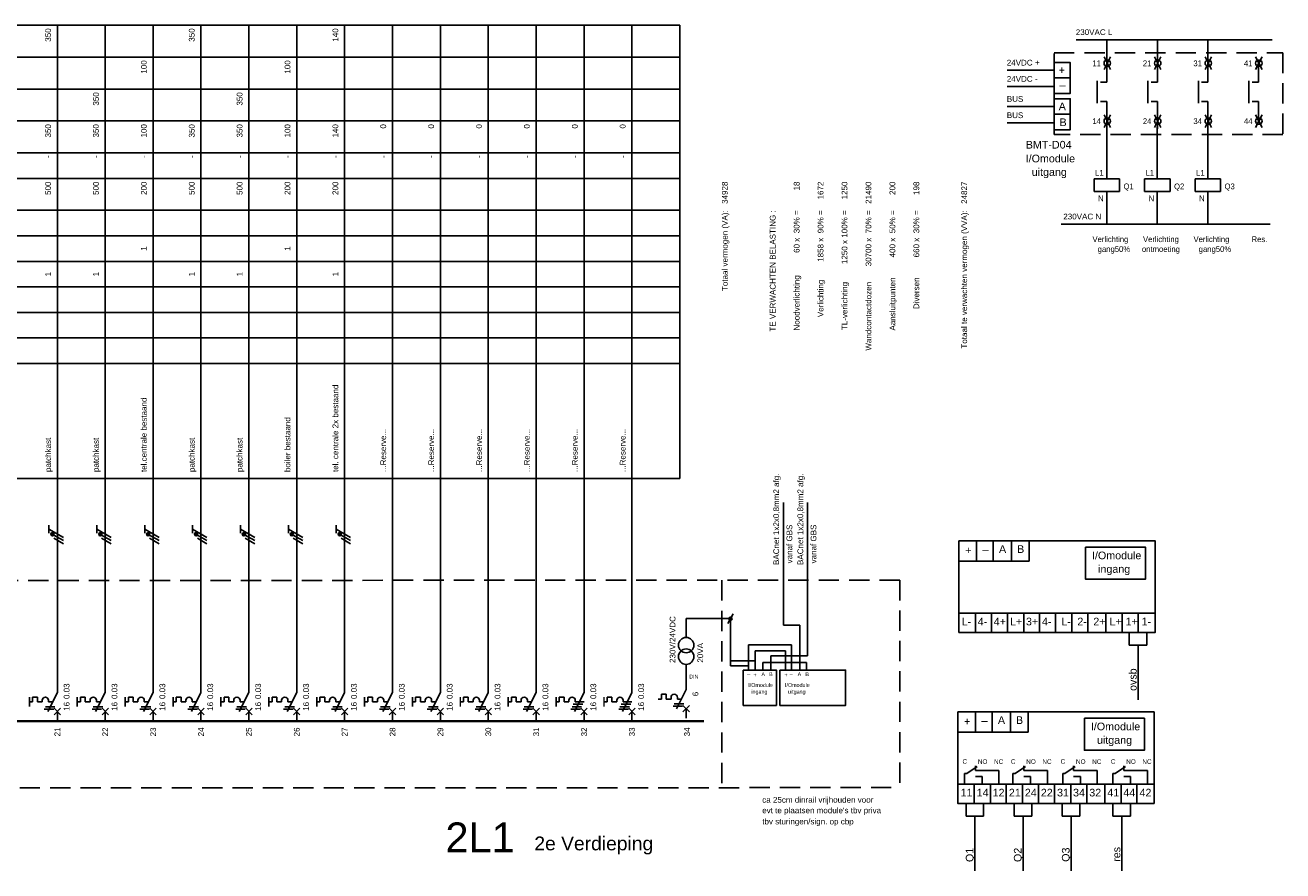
# Model space of a CAD drawing. Extents: x -1048 to 9041, y -525 to 7485.
# Tile 7 of 18: x 1384 to 1778, y 168 to 433. Entities that reach past the tile are written whole.
import ezdxf
from ezdxf.enums import TextEntityAlignment as Align

# ---------------------------------------------------------------- set-up
doc = ezdxf.new("R2010")
doc.units = 0
doc.linetypes.add('HIDDEN', pattern=[9.525, 6.35, -3.175])
doc.layers.get('0').update_dxf_attribs({"linetype": 'CONTINUOUS'})
for name, color, linetype in [('BL$2----', 7, 'CONTINUOUS'), ('EL$1----', 3, 'CONTINUOUS'), ('EL$1----_2L1', 3, 'CONTINUOUS'), ('EL$1----_3L1', 3, 'CONTINUOUS'), ('EL$1----_LK0', 3, 'CONTINUOUS'), ('EL6121--', 3, 'CONTINUOUS'), ('EL6221--', 3, 'CONTINUOUS'), ('EL6522--', 3, 'CONTINUOUS'), ('SHT00006', 7, 'CONTINUOUS')]:
    doc.layers.add(name, color=color, linetype=linetype)
doc.styles.add('BURO-012', font='ARIAL.TTF', dxfattribs={"height": 1.2})
doc.styles.add('BURO-018', font='ARIAL.TTF', dxfattribs={"height": 1.8})
doc.styles.add('EL', font='EB.shx')
doc.styles.get("Standard").update_dxf_attribs({"font": 'ARIAL.TTF'})

# ---------------------------------------------------------------- blocks, each defined once
blk = doc.blocks.new('B26A')
at = {"color": 0, "linetype": 'Continuous'}
for p, q in [((0, 9), (0, 21)), ((0, 9), (-3, 3)), ((-7.75, 6), (-8.75, 6)), ((-7.75, 7.5), (-7.75, 6)), ((-6.25, 7.5), (-7.75, 7.5)), ((-6.25, 6), (-6.25, 7.5)), ((-6.25, 6), (-4.75, 6)), ((-4.75, 6.5), (-4.75, 6)), ((-3.75, 4.5), (-0.75, 4.5)), ((-2.75, 6.5), (-2.75, 6)), ((-2.75, 6), (-1.5, 6)), ((-1, 4), (1, 2)), ((-1, 2), (1, 4)), ((-4.12, 3.75), (-1.12, 3.75)), ((0, 0), (0, 3))]:
    blk.add_line(p, q, dxfattribs=at)
at = {"color": 0, "const_width": 0.5}
blk.add_lwpolyline([(-8.75, 7.5), (-8.75, 4.5)], dxfattribs=at)
at = {"color": 0, "linetype": 'Continuous'}
blk.add_arc((-3.75, 6.5), 1, 0, 180, dxfattribs=at)
at = {"color": 1, "style": 'BURO-018'}
blk.add_attdef('E_VRIJ1', (-2.95, 11.24), '', height=1.8, rotation=90, dxfattribs=at)
at = {"color": 1, "linetype": 'Continuous', "style": 'BURO-018'}
blk.add_attdef('E_IAAN', text='', height=1.8, rotation=90, dxfattribs=at).set_placement((2, 6.9), align=Align.TOP_LEFT)
blk.add_attdef('E_IIA', text='', height=1.8, rotation=90, dxfattribs=at).set_placement((2, 6), align=Align.TOP_RIGHT)
blk = doc.blocks.new('m1')
at = {"color": 0, "linetype": 'Continuous'}
blk.add_line((0, 21), (0, 33), dxfattribs=at)
blk = doc.blocks.new('b1s')
at = {"color": 0, "linetype": 'Continuous'}
blk.add_line((0, 33), (0, 54), dxfattribs=at)
blk = doc.blocks.new('m1s')
at = {"color": 0, "linetype": 'Continuous'}
blk.add_line((0, 54), (0, 66), dxfattribs=at)
blk = doc.blocks.new('B28A')
at = {"color": 0, "linetype": 'Continuous'}
for p, q in [((0, 9), (0, 21)), ((0, 9), (-3, 3)), ((-7.75, 6), (-8.75, 6)), ((-6.25, 7.5), (-7.75, 7.5)), ((-7.75, 7.5), (-7.75, 6)), ((-6.25, 6), (-6.25, 7.5)), ((-6.25, 6), (-4.75, 6)), ((-4.75, 6.5), (-4.75, 6)), ((-4.75, 6.5), (-4.75, 6)), ((-3.75, 4.5), (-0.75, 4.5)), ((-3.38, 5.25), (-0.38, 5.25)), ((-2.75, 6.5), (-2.75, 6)), ((-2.75, 6), (0, 6)), ((-1, 4), (1, 2)), ((-1, 2), (1, 4)), ((-4.12, 3.75), (-1.12, 3.75)), ((0, 0), (0, 3))]:
    blk.add_line(p, q, dxfattribs=at)
at = {"color": 0, "const_width": 0.5}
blk.add_lwpolyline([(-8.75, 7.5), (-8.75, 4.5)], dxfattribs=at)
at = {"color": 0, "linetype": 'Continuous'}
blk.add_arc((-3.75, 6.5), 1, 0, 180, dxfattribs=at)
at = {"color": 1, "style": 'BURO-018'}
blk.add_attdef('E_VRIJ1', (-2.95, 11.24), '', height=1.8, rotation=90, dxfattribs=at)
at = {"color": 1, "linetype": 'Continuous', "style": 'BURO-018'}
blk.add_attdef('E_IAAN', text='', height=1.8, rotation=90, dxfattribs=at).set_placement((2, 6.9), align=Align.TOP_LEFT)
blk.add_attdef('E_IIA', text='', height=1.8, rotation=90, dxfattribs=at).set_placement((2, 6), align=Align.TOP_RIGHT)
blk = doc.blocks.new('0302A1_')
at = {"color": 0, "linetype": 'Continuous'}
blk.add_line((-0.87, -1.5), (0.87, 1.5), dxfattribs=at)
at = {"color": 0, "const_width": 0.5}
blk.add_lwpolyline([(-0.25, 0, 1), (0.25, 0, 1)], format="xyb", close=True, dxfattribs=at)
at = {"color": 0, "linetype": 'Continuous'}
blk.add_circle((0, 0), 0.5, dxfattribs=at)
blk = doc.blocks.new('VOLTAGELABEL')
at = {"color": 0}
blk.add_attdef('VOLTAGE', (0, 0), '', height=1.8, dxfattribs=at)
blk = doc.blocks.new('K101')
at = {"color": 0}
for p, q in [((-4, 2), (-4, -2)), ((4, 2), (-4, 2)), ((4, -2), (4, 2)), ((-4, -2), (4, -2))]:
    blk.add_line(p, q, dxfattribs=at)
at = {"style": 'EL'}
for tag, p in [('K1', (-1, 3)), ('LC', (-5, -1)), ('K2', (-1, -5))]:
    blk.add_attdef(tag, text='', height=1.8, dxfattribs=at).set_placement(p, align=Align.RIGHT)
at = {"flags": 11}
for tag, p in [('I1', (0, 2)), ('I2', (0, -2))]:
    blk.add_attdef(tag, p, '', height=1, dxfattribs=at)
at = {"style": 'EL'}
blk.add_attdef('PNAME', (4, -6), '', height=2.5, dxfattribs=at)
blk = doc.blocks.new('K213')
at = {"color": 0}
for p, q in [((-3, -3.5), (-3, 3.5)), ((0, 3), (-2, 3)), ((-2, -3), (0, -3))]:
    blk.add_line(p, q, dxfattribs=at)
at = {"style": 'EL'}
for tag, p in [('1', (-1, 5)), ('2', (-1, -6))]:
    blk.add_attdef(tag, text='', height=1.8, dxfattribs=at).set_placement(p, align=Align.RIGHT)
blk.add_attdef('RNAME', (4, -1.25), '', height=2.5, dxfattribs=at)
at = {"style": 'EL', "flags": 1}
blk.add_attdef('VDB', text='', height=1.8, dxfattribs=at).set_placement((9, -4.25), align=Align.RIGHT)
blk.add_attdef('VDS', (10, -4.25), '', height=1.8, dxfattribs=at)
blk = doc.blocks.new('X107')
at = {"color": 0}
for p, q in [((1, 2), (-1, -2)), ((-1, 2), (1, -2))]:
    blk.add_line(p, q, dxfattribs=at)
blk.add_circle((0, 0), 1, dxfattribs=at)
at = {"style": 'EL', "flags": 1}
blk.add_attdef('PNAME', (3, 2), '', height=2.5, dxfattribs=at)
at = {"style": 'EL'}
for tag, p in [('LC', (-2, 2)), ('ID', (-1.99, -0.93))]:
    blk.add_attdef(tag, text='', height=1.8, dxfattribs=at).set_placement(p, align=Align.RIGHT)
blk.add_attdef('NO', (2.06, -0.93), '', height=1.8, dxfattribs=at)

msp = doc.modelspace()

# ---------------------------------------------------------------- linework, layer by layer
at = {"color": 0, "linetype": 'Continuous'}
for p, q in [((1391.68, 275.99), (1391.68, 273.49)), ((1406.68, 275.99), (1406.68, 273.49)), ((1421.68, 275.99), (1421.68, 273.49)), ((1436.68, 275.99), (1436.68, 273.49)), ((1451.68, 275.99), (1451.68, 273.49)), ((1466.68, 275.99), (1466.68, 273.49)), ((1481.68, 275.99), (1481.68, 273.49)), ((1391.68, 274.74), (1396.18, 272.14)), ((1396.18, 271.14), (1393.18, 272.87)), ((1396.18, 270.14), (1393.18, 271.87)), ((1406.68, 274.74), (1411.18, 272.14)), ((1411.18, 271.14), (1408.18, 272.87)), ((1411.18, 270.14), (1408.18, 271.87)), ((1421.68, 274.74), (1426.18, 272.14)), ((1426.18, 271.14), (1423.18, 272.87)), ((1426.18, 270.14), (1423.18, 271.87)), ((1436.68, 274.74), (1441.18, 272.14)), ((1441.18, 271.14), (1438.18, 272.87)), ((1441.18, 270.14), (1438.18, 271.87)), ((1451.68, 274.74), (1456.18, 272.14)), ((1456.18, 271.14), (1453.18, 272.87)), ((1456.18, 270.14), (1453.18, 271.87)), ((1466.68, 274.74), (1471.18, 272.14)), ((1471.18, 271.14), (1468.18, 272.87)), ((1471.18, 270.14), (1468.18, 271.87)), ((1481.68, 274.74), (1486.18, 272.14)), ((1486.18, 271.14), (1483.18, 272.87)), ((1486.18, 270.14), (1483.18, 271.87))]:
    msp.add_line(p, q, dxfattribs=at)
at = {"color": 0, "linetype": 'Continuous', "const_width": 0.5}
for points in [[(1393, 273.12, 1), (1392.5, 273.12, 1)], [(1408, 273.12, 1), (1407.5, 273.12, 1)], [(1423, 273.12, 1), (1422.5, 273.12, 1)], [(1438, 273.12, 1), (1437.5, 273.12, 1)], [(1453, 273.12, 1), (1452.5, 273.12, 1)], [(1468, 273.12, 1), (1467.5, 273.12, 1)], [(1483, 273.12, 1), (1482.5, 273.12, 1)]]:
    msp.add_lwpolyline(points, format="xyb", close=True, dxfattribs=at)
at = {"color": 0, "linetype": 'Continuous'}
for centre in [(1392.75, 273.12), (1407.75, 273.12), (1422.75, 273.12), (1437.75, 273.12), (1452.75, 273.12), (1467.75, 273.12), (1482.75, 273.12)]:
    msp.add_circle(centre, 0.5, dxfattribs=at)
at = {"layer": 'EL$1----', "color": 1, "linetype": 'Continuous'}
for p, q in [((1706.53, 416.06), (1711.61, 416.06)), ((1706.53, 404.68), (1711.61, 404.68))]:
    msp.add_line(p, q, dxfattribs=at)
at = {"layer": 'EL$1----', "color": 1, "linetype": 'HIDDEN'}
for p, q in [((1658.2, 258.76), (1001.5, 258.47)), ((1602.43, 258.69), (1602.43, 193.69)), ((1658.2, 258.76), (1658.2, 193.76)), ((1001.5, 193.47), (1658.2, 193.76))]:
    msp.add_line(p, q, dxfattribs=at)
msp.add_lwpolyline([(1706.54, 423.96), (1778.21, 423.96), (1778.21, 398.32), (1706.54, 398.32)], close=True, dxfattribs=at)
at = {"layer": 'EL$1----', "color": 1, "linetype": 'Continuous'}
for points in [[(1706.53, 420.9), (1711.61, 420.9), (1711.61, 411.21), (1706.53, 411.21)], [(1706.53, 409.53), (1711.61, 409.53), (1711.61, 399.84), (1706.53, 399.84)]]:
    msp.add_lwpolyline(points, close=True, dxfattribs=at)
at = {"layer": 'EL$1----', "const_width": 0.7}
msp.add_lwpolyline([(1596.86, 214.6), (1581.86, 214.6)], dxfattribs=at)
at = {"layer": 'EL$1----_2L1', "color": 1}
for p, q in [((1019.3, 432.6), (1589.3, 432.6)), ((1589.3, 290.6), (1589.3, 432.6)), ((1019.3, 422.6), (1589.3, 422.6)), ((1019.3, 412.6), (1589.3, 412.6)), ((1019.3, 402.6), (1589.3, 402.6)), ((1019.3, 392.6), (1589.3, 392.6)), ((1019.3, 384.6), (1589.3, 384.6)), ((1019.3, 374.6), (1589.3, 374.6)), ((1019.3, 366.6), (1589.3, 366.6)), ((1019.3, 358.6), (1589.3, 358.6)), ((1019.3, 350.6), (1589.3, 350.6)), ((1019.3, 342.6), (1589.3, 342.6)), ((1019.3, 334.6), (1589.3, 334.6)), ((1019.3, 326.6), (1589.3, 326.6)), ((1019.3, 290.6), (1589.3, 290.6))]:
    msp.add_line(p, q, dxfattribs=at)
at = {"layer": 'EL$1----_2L1'}
for p, q in [((1394.3, 280.6), (1394.3, 432.6)), ((1409.3, 280.6), (1409.3, 432.6)), ((1424.3, 280.6), (1424.3, 432.6)), ((1439.3, 280.6), (1439.3, 432.6)), ((1454.3, 280.6), (1454.3, 432.6)), ((1469.3, 280.6), (1469.3, 432.6)), ((1484.3, 280.6), (1484.3, 432.6)), ((1499.3, 280.6), (1499.3, 432.6)), ((1514.3, 280.6), (1514.3, 432.6)), ((1529.3, 280.6), (1529.3, 432.6)), ((1544.3, 280.6), (1544.3, 432.6)), ((1559.3, 280.6), (1559.3, 432.6)), ((1574.3, 280.6), (1574.3, 432.6))]:
    msp.add_line(p, q, dxfattribs=at)
for points in [[(1386.8, 214.6, 0.7, 0.7, 0), (1371.8, 214.6, 0.7, 0.7, 0)], [(1401.8, 214.6, 0.7, 0.7, 0), (1386.8, 214.6, 0.7, 0.7, 0)], [(1416.8, 214.6, 0.7, 0.7, 0), (1401.8, 214.6, 0.7, 0.7, 0)], [(1431.8, 214.6, 0.7, 0.7, 0), (1416.8, 214.6, 0.7, 0.7, 0)], [(1446.8, 214.6, 0.7, 0.7, 0), (1431.8, 214.6, 0.7, 0.7, 0)], [(1461.8, 214.6, 0.7, 0.7, 0), (1446.8, 214.6, 0.7, 0.7, 0)], [(1476.8, 214.6, 0.7, 0.7, 0), (1461.8, 214.6, 0.7, 0.7, 0)], [(1491.8, 214.6, 0.7, 0.7, 0), (1476.8, 214.6, 0.7, 0.7, 0)], [(1506.8, 214.6, 0.7, 0.7, 0), (1491.8, 214.6, 0.7, 0.7, 0)], [(1521.8, 214.6, 0.7, 0.7, 0), (1506.8, 214.6, 0.7, 0.7, 0)], [(1536.8, 214.6, 0.7, 0.7, 0), (1521.8, 214.6, 0.7, 0.7, 0)], [(1551.8, 214.6, 0.7, 0.7, 0), (1536.8, 214.6, 0.7, 0.7, 0)], [(1566.8, 214.6, 0.7, 0.7, 0), (1551.8, 214.6, 0.7, 0.7, 0)], [(1581.8, 214.6, 0.7, 0.7, 0), (1566.8, 214.6, 0.7, 0.7, 0)]]:
    msp.add_lwpolyline(points, format="xyseb", dxfattribs=at)
at = {"layer": 'EL$1----_LK0', "linetype": 'Continuous'}
for p, q in [((1605.15, 246.75), (1591.31, 246.75)), ((1591.31, 246.75), (1591.31, 240.82)), ((1591.29, 224.48), (1591.29, 229.98)), ((1591.3, 232.38), (1591.3, 229.98)), ((1583.54, 221.48), (1582.54, 221.48)), ((1583.54, 222.98), (1583.54, 221.48)), ((1585.04, 222.98), (1583.54, 222.98)), ((1585.04, 221.48), (1585.04, 222.98)), ((1585.04, 221.48), (1586.54, 221.48)), ((1586.54, 221.98), (1586.54, 221.48)), ((1591.29, 224.48), (1588.29, 218.48)), ((1588.54, 221.98), (1588.54, 221.48)), ((1588.54, 221.48), (1589.79, 221.48)), ((1587.17, 219.23), (1590.17, 219.23)), ((1587.54, 219.98), (1590.54, 219.98)), ((1590.29, 219.48), (1592.29, 217.48)), ((1590.29, 217.48), (1592.29, 219.48)), ((1591.29, 215.48), (1591.29, 218.48))]:
    msp.add_line(p, q, dxfattribs=at)
for centre in [(1591.3, 238.39), (1591.3, 234.78)]:
    msp.add_circle(centre, 2.41, dxfattribs=at)
msp.add_arc((1587.54, 221.98), 1, 0, 180, dxfattribs=at)
at = {"layer": 'EL6121--', "color": 1, "linetype": 'Continuous'}
for p, q in [((1682.24, 264.7), (1682.24, 271.07)), ((1687.51, 264.7), (1687.51, 271.07)), ((1693.22, 264.7), (1693.22, 271.07)), ((1698.73, 264.7), (1698.73, 271.07)), ((1676.73, 264.7), (1698.73, 264.7)), ((1681.89, 248.37), (1681.89, 242.4)), ((1686.93, 248.37), (1686.93, 242.4)), ((1697.03, 248.37), (1697.03, 242.4)), ((1702.03, 248.37), (1702.03, 242.4)), ((1712.12, 248.37), (1712.12, 242.4)), ((1717.13, 248.37), (1717.13, 242.4)), ((1727.87, 248.37), (1727.87, 242.4)), ((1732.87, 248.37), (1732.87, 242.4)), ((1605.17, 231.86), (1605.17, 246.76)), ((1730.07, 238.39), (1730.07, 242.23)), ((1735.57, 242.23), (1735.57, 238.39)), ((1610.84, 230.55), (1610.84, 238.51)), ((1610.84, 238.51), (1624.31, 238.51)), ((1622.45, 236.64), (1612.87, 236.64)), ((1612.87, 236.64), (1612.87, 230.55)), ((1622.45, 236.64), (1622.45, 230.6)), ((1624.31, 230.55), (1624.31, 238.51)), ((1735.57, 238.39), (1730.07, 238.39)), ((1732.87, 238.29), (1732.87, 221.26)), ((1612.87, 233.52), (1605.23, 233.52)), ((1605.23, 231.86), (1610.84, 231.86)), ((1681.89, 211.12), (1681.89, 217.49)), ((1687.16, 211.12), (1687.16, 217.49)), ((1692.86, 211.12), (1692.86, 217.49)), ((1698.38, 211.12), (1698.38, 217.49)), ((1676.37, 211.12), (1698.38, 211.12)), ((1678.51, 194.94), (1678.51, 198.21)), ((1678.51, 198.21), (1679.2, 198.21)), ((1679.2, 198.21), (1682.45, 200.34)), ((1681.93, 200.62), (1681.93, 199.09)), ((1681.93, 199.09), (1689.29, 199.09)), ((1684.04, 197.28), (1681.93, 197.28)), ((1684.04, 194.83), (1684.04, 197.28)), ((1689.29, 199.09), (1689.29, 194.74)), ((1693.66, 194.94), (1693.66, 198.21)), ((1693.66, 198.21), (1694.35, 198.21)), ((1694.35, 198.21), (1697.61, 200.34)), ((1697.08, 200.62), (1697.08, 199.09)), ((1697.08, 199.09), (1704.44, 199.09)), ((1699.2, 197.28), (1697.08, 197.28)), ((1699.2, 194.83), (1699.2, 197.28)), ((1704.44, 199.09), (1704.44, 194.74)), ((1709.25, 194.94), (1709.25, 198.21)), ((1709.25, 198.21), (1709.93, 198.21)), ((1709.93, 198.21), (1713.19, 200.34)), ((1712.66, 200.62), (1712.66, 199.09)), ((1712.66, 199.09), (1720.02, 199.09)), ((1714.78, 197.28), (1712.66, 197.28)), ((1714.78, 194.83), (1714.78, 197.28)), ((1720.02, 199.09), (1720.02, 194.74)), ((1724.99, 194.94), (1724.99, 198.21)), ((1724.99, 198.21), (1725.67, 198.21)), ((1725.67, 198.21), (1728.93, 200.34)), ((1728.4, 200.62), (1728.4, 199.09)), ((1728.4, 199.09), (1735.76, 199.09)), ((1730.52, 197.28), (1728.4, 197.28)), ((1730.52, 194.83), (1730.52, 197.28)), ((1735.76, 199.09), (1735.76, 194.74)), ((1681.54, 194.79), (1681.54, 188.82)), ((1686.58, 194.79), (1686.58, 188.82)), ((1696.67, 194.79), (1696.67, 188.82)), ((1701.68, 194.79), (1701.68, 188.82)), ((1711.77, 194.79), (1711.77, 188.82)), ((1716.78, 194.79), (1716.78, 188.82)), ((1727.52, 194.79), (1727.52, 188.82)), ((1732.52, 194.79), (1732.52, 188.82)), ((1678.97, 184.81), (1678.97, 188.65)), ((1684.47, 188.65), (1684.47, 184.81)), ((1694.03, 184.81), (1694.03, 188.65)), ((1699.53, 188.65), (1699.53, 184.81)), ((1709.07, 184.81), (1709.07, 188.65)), ((1714.58, 188.65), (1714.58, 184.81)), ((1724.97, 184.81), (1724.97, 188.65)), ((1730.48, 188.65), (1730.48, 184.81)), ((1684.47, 184.81), (1678.97, 184.81)), ((1681.77, 184.71), (1681.77, 167.68)), ((1699.53, 184.81), (1694.03, 184.81)), ((1696.83, 184.71), (1696.83, 167.68)), ((1714.58, 184.81), (1709.07, 184.81)), ((1711.88, 184.71), (1711.88, 167.68)), ((1730.48, 184.81), (1724.97, 184.81)), ((1727.78, 184.71), (1727.78, 167.68))]:
    msp.add_line(p, q, dxfattribs=at)
at = {"layer": 'EL6121--', "linetype": 'Continuous'}
for p, q in [((1676.73, 248.37), (1738.28, 248.37)), ((1691.93, 248.37), (1691.93, 242.4)), ((1707.04, 248.37), (1707.04, 242.4)), ((1722.78, 248.37), (1722.78, 242.4)), ((1621.77, 244.65), (1626.91, 244.65)), ((1626.91, 244.65), (1626.91, 230.63)), ((1629.33, 244.65), (1629.33, 235.06)), ((1629.01, 232.98), (1615.29, 232.98)), ((1615.29, 230.62), (1615.29, 232.98)), ((1617.84, 235.06), (1617.84, 230.62)), ((1617.84, 235.06), (1629.33, 235.06)), ((1629.01, 230.62), (1629.01, 232.98)), ((1676.38, 194.79), (1737.92, 194.79)), ((1691.58, 194.79), (1691.58, 188.82)), ((1706.69, 194.79), (1706.69, 188.82)), ((1722.43, 194.79), (1722.43, 188.82))]:
    msp.add_line(p, q, dxfattribs=at)
for points in [[(1676.72, 271.06), (1738.22, 271.06), (1738.22, 242.39), (1676.72, 242.39)], [(1609.19, 230.56), (1619.58, 230.56), (1619.58, 219.49), (1609.19, 219.49)], [(1620.68, 230.56), (1641.25, 230.56), (1641.25, 219.49), (1620.68, 219.49)], [(1676.37, 217.48), (1737.87, 217.48), (1737.87, 188.81), (1676.37, 188.81)]]:
    msp.add_lwpolyline(points, close=True, dxfattribs=at)
at = {"layer": 'EL6121--', "color": 1, "linetype": 'Continuous'}
for points in [[(1716.4, 269.08), (1735.17, 269.08), (1735.17, 259.02), (1716.4, 259.02)], [(1716.05, 215.5), (1734.82, 215.5), (1734.82, 205.44), (1716.05, 205.44)]]:
    msp.add_lwpolyline(points, close=True, dxfattribs=at)
at = {"layer": 'EL6522--'}
for p, q in [((1621.77, 244.65), (1621.77, 283.12)), ((1629.33, 244.65), (1629.33, 283.12))]:
    msp.add_line(p, q, dxfattribs=at)
at = {"layer": 'SHT00006', "color": 7}
for points in [[(1713.42, 428.01), (1774.86, 428.01)], [(1691.81, 418.45), (1706.53, 418.45)], [(1691.81, 413.36), (1706.53, 413.36)], [(1691.81, 407.08), (1706.53, 407.08)], [(1691.81, 401.98), (1706.53, 401.98)], [(1708.8, 370.25), (1774.29, 370.25)]]:
    msp.add_lwpolyline(points, dxfattribs=at)
at = {"layer": 'SHT00006', "linetype": 'Continuous'}
for points in [[(1723.08, 414.69), (1723.08, 428.15)], [(1738.91, 414.69), (1738.91, 428.15)], [(1754.74, 414.69), (1754.74, 428.15)], [(1770.58, 414.69), (1770.58, 421.54)], [(1723.08, 408.69), (1723.08, 400.1)], [(1738.91, 408.69), (1738.91, 400.1)], [(1754.74, 408.69), (1754.74, 400.1)], [(1770.58, 408.69), (1770.58, 401.99)]]:
    msp.add_lwpolyline(points, dxfattribs=at)
at = {"layer": 'SHT00006'}
for points in [[(1723.06, 400.84), (1723.06, 395.44)], [(1723.06, 400.84), (1723.06, 395.44)], [(1738.89, 400.84), (1738.89, 395.44)], [(1738.89, 400.84), (1738.89, 395.44)], [(1754.71, 400.84), (1754.71, 395.44)], [(1754.71, 400.84), (1754.71, 395.44)], [(1723.06, 395.44), (1723.06, 384.44)], [(1738.89, 395.44), (1738.89, 384.44)], [(1754.71, 395.44), (1754.71, 384.44)], [(1723.06, 380.43), (1723.06, 370.25)], [(1738.89, 380.43), (1738.89, 370.25)], [(1754.71, 380.43), (1754.71, 370.25)]]:
    msp.add_lwpolyline(points, dxfattribs=at)

# ---------------------------------------------------------------- block references
at = {"layer": 'EL$1----'}
msp.add_blockref('0302A1_', (1605.17, 246.65), dxfattribs=at)
at = {"layer": 'EL$1----_2L1'}
for name, p in [('m1s', (1394.3, 214.6)), ('m1s', (1409.3, 214.6)), ('m1s', (1424.3, 214.6)), ('m1s', (1439.3, 214.6)), ('m1s', (1454.3, 214.6)), ('m1s', (1469.3, 214.6)), ('m1s', (1484.3, 214.6)), ('m1s', (1499.3, 214.6)), ('m1s', (1514.3, 214.6)), ('m1s', (1529.3, 214.6)), ('m1s', (1544.3, 214.6)), ('m1s', (1559.3, 214.6)), ('m1s', (1574.3, 214.6)), ('b1s', (1394.3, 214.6)), ('b1s', (1409.3, 214.6)), ('b1s', (1424.3, 214.6)), ('b1s', (1439.3, 214.6)), ('b1s', (1454.3, 214.6)), ('b1s', (1469.3, 214.6)), ('b1s', (1484.3, 214.6)), ('b1s', (1499.3, 214.6)), ('b1s', (1514.3, 214.6)), ('b1s', (1529.3, 214.6)), ('b1s', (1544.3, 214.6)), ('b1s', (1559.3, 214.6)), ('b1s', (1574.3, 214.6)), ('m1', (1394.3, 214.6)), ('m1', (1409.3, 214.6)), ('m1', (1424.3, 214.6)), ('m1', (1439.3, 214.6)), ('m1', (1454.3, 214.6)), ('m1', (1469.3, 214.6)), ('m1', (1484.3, 214.6)), ('m1', (1499.3, 214.6)), ('m1', (1514.3, 214.6)), ('m1', (1529.3, 214.6)), ('m1', (1544.3, 214.6)), ('m1', (1559.3, 214.6)), ('m1', (1574.3, 214.6))]:
    msp.add_blockref(name, p, dxfattribs=at)
for name, p, values in [('B26A', (1394.3, 214.6), {'E_IIA': '16', 'E_IAAN': '0.03'}), ('B26A', (1409.3, 214.6), {'E_IIA': '16', 'E_IAAN': '0.03'}), ('B26A', (1424.3, 214.6), {'E_IIA': '16', 'E_IAAN': '0.03'}), ('B26A', (1439.3, 214.6), {'E_IIA': '16', 'E_IAAN': '0.03'}), ('B26A', (1454.3, 214.6), {'E_IIA': '16', 'E_IAAN': '0.03'}), ('B26A', (1469.3, 214.6), {'E_IIA': '16', 'E_IAAN': '0.03'}), ('B26A', (1484.3, 214.6), {'E_IIA': '16', 'E_IAAN': '0.03'}), ('B26A', (1499.3, 214.6), {'E_IIA': '16', 'E_IAAN': '0.03'}), ('B26A', (1514.3, 214.6), {'E_IIA': '16', 'E_IAAN': '0.03'}), ('B26A', (1529.3, 214.6), {'E_IIA': '16', 'E_IAAN': '0.03'}), ('B26A', (1544.3, 214.6), {'E_IIA': '16', 'E_IAAN': '0.03'}), ('B28A', (1559.3, 214.6), {'E_IAAN': '0.03', 'E_IIA': '16'}), ('B28A', (1574.3, 214.6), {'E_IAAN': '0.03', 'E_IIA': '16'})]:
    msp.add_blockref(name, p, dxfattribs=at).add_auto_attribs(values)
at = {"layer": 'SHT00006'}
for name, p, values in [('VOLTAGELABEL', (1713.34, 429.51), {'VOLTAGE': '230VAC L'}), ('VOLTAGELABEL', (1691.73, 419.95), {'VOLTAGE': '24VDC +'}), ('X107', (1723.19, 420.67), {'ID': '11'}), ('X107', (1739.02, 420.67), {'ID': '21'}), ('X107', (1754.85, 420.67), {'ID': '31'}), ('X107', (1770.69, 420.67), {'ID': '41'}), ('VOLTAGELABEL', (1691.73, 414.86), {'VOLTAGE': '24VDC -'}), ('VOLTAGELABEL', (1691.73, 408.58), {'VOLTAGE': 'BUS'}), ('VOLTAGELABEL', (1691.73, 403.48), {'VOLTAGE': 'BUS'}), ('X107', (1723.19, 402.55), {'ID': '14'}), ('X107', (1739.02, 402.55), {'ID': '24'}), ('X107', (1754.85, 402.55), {'ID': '34'}), ('X107', (1770.69, 402.55), {'ID': '44'}), ('K101', (1723.06, 382.44), {'K1': 'L1', 'K2': 'N'}), ('K101', (1738.89, 382.44), {'K1': 'L1', 'K2': 'N'}), ('K101', (1754.71, 382.44), {'K1': 'L1', 'K2': 'N'}), ('VOLTAGELABEL', (1709.43, 371.75), {'VOLTAGE': '230VAC N'})]:
    msp.add_blockref(name, p, dxfattribs=at).add_auto_attribs(values)
at = {"layer": 'SHT00006', "color": 0, "linetype": 'Continuous'}
for p in [(1723.08, 411.69), (1738.91, 411.69), (1754.74, 411.69), (1770.58, 411.69)]:
    msp.add_blockref('K213', p, dxfattribs=at)

# ---------------------------------------------------------------- texts
at = {"color": 1, "linetype": 'Continuous', "style": 'BURO-018'}
msp.add_attdef('6', text='', height=1.8, rotation=90, dxfattribs=at).set_placement((1593.29, 222.38), align=Align.TOP_LEFT)
at = {"layer": 'BL$2----', "color": 4, "linetype": 'Continuous', "style": 'BURO-012'}
msp.add_text('2L1', height=9.31, dxfattribs=at).set_placement((1515.88, 173.53))
at = {"layer": 'EL$1----', "color": 2, "linetype": 'Continuous', "style": 'BURO-018'}
for s, p in [('BACnet 1x2x0,8mm2 afg. ', (1620.4, 263.49)), ('BACnet 1x2x0,8mm2 afg. ', (1627.95, 263.49)), ('vanaf GBS', (1624.53, 263.99)), ('vanaf GBS', (1632.08, 263.99))]:
    msp.add_text(s, height=1.8, rotation=90, dxfattribs=at).set_placement(p)
at = {"layer": 'EL$1----', "color": 1, "linetype": 'Continuous', "style": 'BURO-018'}
for s, p in [('230V/24VDC', (1587.93, 232.79)), ('20VA', (1596.61, 232.9))]:
    msp.add_text(s, height=1.8, rotation=90, dxfattribs=at).set_placement(p)
at = {"layer": 'EL$1----', "color": 2, "linetype": 'Continuous', "style": 'BURO-018'}
for s, height, p in [('ca 25cm dinrail vrijhouden voor', 1.8, (1615.12, 189.04)), ("evt te plaatsen module's tbv priva", 1.8, (1615.12, 185.72)), ('tbv sturingen/sign. op cbp', 1.8, (1615.12, 182.24)), ('2e Verdieping', 4.32, (1543.73, 174.11))]:
    msp.add_text(s, height=height, dxfattribs=at).set_placement(p)
at = {"layer": 'EL$1----_2L1', "color": 1, "style": 'BURO-018'}
for s, p in [('350', (1392.3, 431.6)), ('350', (1437.3, 431.6)), ('140', (1482.3, 431.6)), ('100', (1422.3, 421.6)), ('100', (1467.3, 421.6)), ('350', (1407.3, 411.6)), ('350', (1452.3, 411.6)), ('350', (1392.3, 401.6)), ('350', (1407.3, 401.6)), ('100', (1422.3, 401.6)), ('350', (1437.3, 401.6)), ('350', (1452.3, 401.6)), ('100', (1467.3, 401.6)), ('140', (1482.3, 401.6)), ('0', (1497.3, 401.6)), ('0', (1512.3, 401.6)), ('0', (1527.3, 401.6)), ('0', (1542.3, 401.6)), ('0', (1557.3, 401.6)), ('0', (1572.3, 401.6)), ('-', (1392.3, 391.8)), ('-', (1407.3, 391.8)), ('-', (1422.3, 391.8)), ('-', (1437.3, 391.8)), ('-', (1452.3, 391.8)), ('-', (1467.3, 391.8)), ('-', (1482.3, 391.8)), ('-', (1497.3, 391.8)), ('-', (1512.3, 391.8)), ('-', (1527.3, 391.8)), ('-', (1542.3, 391.8)), ('-', (1557.3, 391.8)), ('-', (1572.3, 391.8)), ('500', (1392.3, 383.6)), ('500', (1407.3, 383.6)), ('200', (1422.3, 383.6)), ('500', (1437.3, 383.6)), ('500', (1452.3, 383.6)), ('200', (1467.3, 383.6)), ('200', (1482.3, 383.6)), ('34928', (1604.3, 383.6)), ('        18', (1626.8, 383.6)), ('      1672', (1634.3, 383.6)), ('      1250', (1641.8, 383.6)), ('     21490', (1649.3, 383.6)), ('       200', (1656.8, 383.6)), ('       198', (1664.3, 383.6)), ('24827', (1679.3, 383.6)), ('Totaal vermogen (VA):', (1604.3, 374.6)), ('TE VERWACHTEN BELASTING :', (1619.3, 374.6)), ('Noodverlichting          60 x  30% =', (1626.8, 374.6)), ('Verlichting        1858 x  90% =', (1634.3, 374.6)), ('TL-verlichting        1250 x 100% =', (1641.8, 374.6)), ('Wandcontactdozen       30700 x  70% =', (1649.3, 374.6)), ('Aansluitpunten         400 x  50% =', (1656.8, 374.6)), ('Diversen         660 x  30% =', (1664.3, 374.6)), ('Totaal te verwachten vermogen (VVA):', (1679.3, 374.6))]:
    msp.add_text(s, height=1.8, rotation=90, dxfattribs=at).set_placement(p, align=Align.RIGHT)
for p in [(1422.3, 362.6), (1467.3, 362.6), (1392.3, 354.6), (1407.3, 354.6), (1437.3, 354.6), (1452.3, 354.6), (1482.3, 354.6)]:
    msp.add_text('1', height=1.8, rotation=90, dxfattribs=at).set_placement(p, align=Align.CENTER)
for s, p in [('tel. centrale 2x bestaand', (1482.3, 292.6)), ('tel.centrale bestaand', (1422.3, 292.6)), ('boiler bestaand', (1467.3, 292.6)), ('patchkast', (1392.3, 292.6)), ('patchkast', (1407.3, 292.6)), ('patchkast', (1437.3, 292.6)), ('patchkast', (1452.3, 292.6)), ('...Reserve...', (1497.3, 292.6)), ('...Reserve...', (1512.3, 292.6)), ('...Reserve...', (1527.3, 292.6)), ('...Reserve...', (1542.3, 292.6)), ('...Reserve...', (1557.3, 292.6)), ('...Reserve...', (1572.3, 292.6))]:
    msp.add_text(s, height=1.8, rotation=90, dxfattribs=at).set_placement(p)
for s, p in [('21', (1394.3, 212.6)), ('22', (1409.3, 212.6)), ('23', (1424.3, 212.6)), ('24', (1439.3, 212.6)), ('25', (1454.3, 212.6)), ('26', (1469.3, 212.6)), ('27', (1484.3, 212.6)), ('28', (1499.3, 212.6)), ('29', (1514.3, 212.6)), ('30', (1529.3, 212.6)), ('31', (1544.3, 212.6)), ('32', (1559.3, 212.6)), ('33', (1574.3, 212.6))]:
    msp.add_text(s, height=1.8, rotation=90, dxfattribs=at).set_placement(p, align=Align.MIDDLE_RIGHT)
at = {"layer": 'EL$1----_3L1', "color": 1, "style": 'BURO-018'}
msp.add_text('34', height=1.8, rotation=90, dxfattribs=at).set_placement((1591.56, 212.6), align=Align.MIDDLE_RIGHT)
at = {"layer": 'EL6221--', "color": 1, "linetype": 'Continuous', "style": 'BURO-012'}
for s, height, p in [('+', 2.4, (1708, 417.34)), ('_', 2.4, (1708.26, 414.14)), ('A', 2.4, (1708, 405.96)), ('B', 2.4, (1708.26, 400.98)), ('BMT-D04', 2.4, (1697.68, 393.94)), ('I/Omodule', 2.4, (1697.65, 389.63)), ('uitgang', 2.4, (1699.55, 385.39)), ('+', 2.4, (1678.7, 266.9)), ('_', 2.4, (1684.14, 268.63)), ('A', 2.4, (1689.3, 267.28)), ('B', 2.4, (1694.96, 267.28)), ('I/Omodule', 2.4, (1718.42, 265.29)), ('ingang', 2.4, (1720.33, 261.05)), ('L-', 2.4, (1677.6, 244.58)), ('4-', 2.4, (1682.64, 244.58)), ('4+', 2.4, (1687.64, 244.58)), ('L+', 2.4, (1692.74, 244.58)), ('3+', 2.4, (1697.74, 244.58)), ('4-', 2.4, (1702.75, 244.58)), ('L-', 2.4, (1708.81, 244.58)), ('2-', 2.4, (1713.84, 244.58)), ('2+', 2.4, (1718.84, 244.58)), ('L+', 2.4, (1723.94, 244.58)), ('1+', 2.4, (1728.95, 244.58)), ('1-', 2.4, (1733.95, 244.58)), ('DIN', 1.2, (1592.25, 227.93)), ('_', 1.2, (1610.4, 229.34)), ('+', 1.2, (1612.4, 228.48)), ('A', 1.2, (1614.86, 228.67)), ('B', 1.2, (1617.28, 228.67)), ('+', 1.2, (1622.1, 228.48)), ('_', 1.2, (1623.69, 229.34)), ('A', 1.2, (1626.2, 228.67)), ('B', 1.2, (1628.63, 228.67)), ('I/Omodule', 1.2, (1610.75, 225.3)), ('I/Omodule', 1.2, (1622.25, 225.3)), ('ingang', 1.2, (1611.71, 223.18)), ('uitgang', 1.2, (1623.2, 223.18)), ('+', 2.4, (1678.35, 213.32)), ('_', 2.4, (1683.79, 215.05)), ('A', 2.4, (1688.95, 213.69)), ('B', 2.4, (1694.61, 213.69)), ('I/Omodule', 2.4, (1718.07, 211.71)), ('uitgang', 2.4, (1719.98, 207.47)), ('C', 1.44, (1677.85, 201.23)), ('NO', 1.44, (1682.66, 201.18)), ('NC', 1.44, (1687.72, 201.18)), ('C', 1.44, (1693.01, 201.23)), ('NO', 1.44, (1697.81, 201.18)), ('NC', 1.44, (1702.88, 201.18)), ('C', 1.44, (1708.59, 201.23)), ('NO', 1.44, (1713.39, 201.18)), ('NC', 1.44, (1718.46, 201.18)), ('C', 1.44, (1724.33, 201.23)), ('NO', 1.44, (1729.13, 201.18)), ('NC', 1.44, (1734.2, 201.18)), ('11', 2.4, (1677.25, 190.99)), ('14', 2.4, (1682.29, 190.99)), ('12', 2.4, (1687.29, 190.99)), ('21', 2.4, (1692.38, 190.99)), ('24', 2.4, (1697.39, 190.99)), ('22', 2.4, (1702.4, 190.99)), ('31', 2.4, (1707.48, 190.99)), ('34', 2.4, (1712.49, 190.99)), ('32', 2.4, (1717.57, 190.99)), ('41', 2.4, (1723.22, 190.99)), ('44', 2.4, (1728.23, 190.99)), ('42', 2.4, (1733.31, 190.99))]:
    msp.add_text(s, height=height, dxfattribs=at).set_placement(p)
for s, p in [('ovsb', (1732.4, 224.03)), ('Q1', (1681.3, 170.44)), ('Q2', (1696.36, 170.44)), ('Q3', (1711.4, 170.51)), ('res', (1727.3, 170.51))]:
    msp.add_text(s, height=2.4, rotation=90, dxfattribs=at).set_placement(p)
at = {"layer": 'SHT00006', "style": 'EL'}
for s, p in [('Q1', (1729.9, 381.19)), ('Q2', (1745.73, 381.19)), ('Q3', (1761.55, 381.19)), ('Verlichting', (1724.19, 364.64)), ('Verlichting', (1740.02, 364.64)), ('Verlichting', (1755.85, 364.64)), ('Res.', (1770.89, 364.64)), ('gang50%%% ', (1725.62, 361.55)), ('ontmoeting', (1740.02, 361.55)), ('gang50%%% ', (1757.28, 361.55))]:
    msp.add_text(s, height=1.8, dxfattribs=at).set_placement(p, align=Align.CENTER)

doc.saveas('drawing.dxf')
